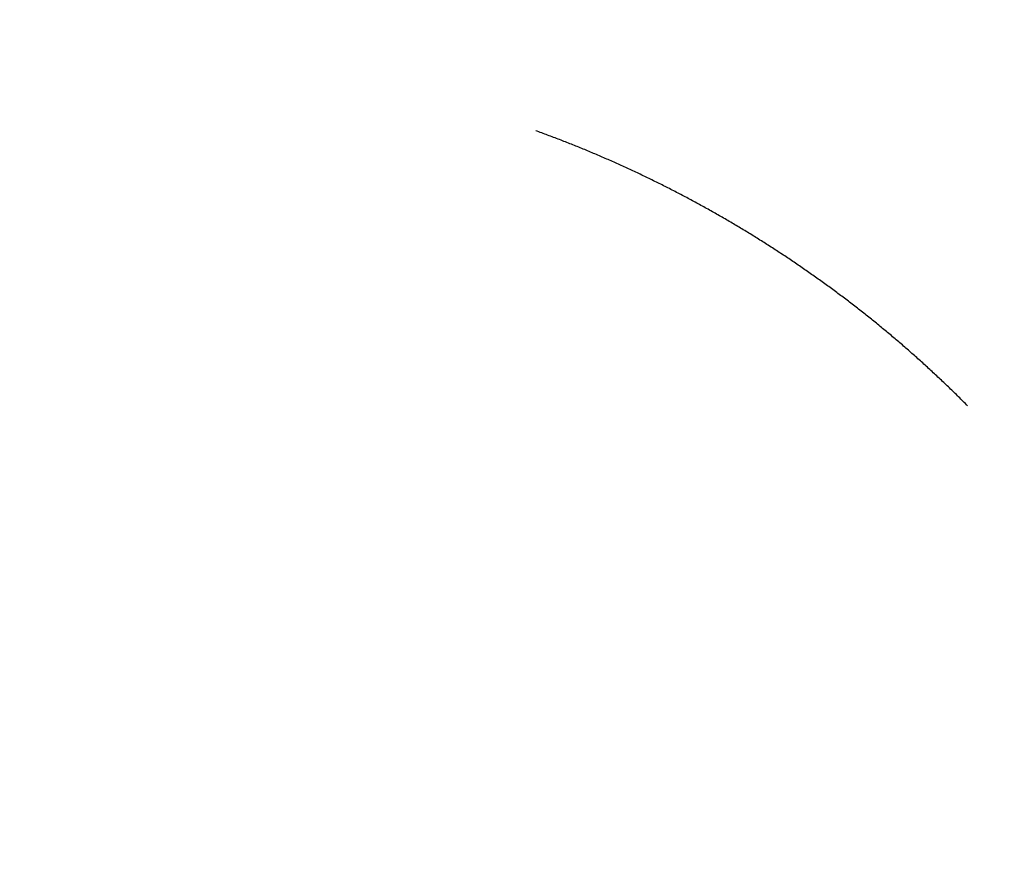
# Model space of a CAD drawing. Header units: millimetres. Extents: x -189 to 189, y -189 to 189.
# Tile 28 of 256: x -79.19 to -77.04, y -123.09 to -121.25. Entities that reach past the tile are written whole.
import ezdxf

# ---------------------------------------------------------------- set-up
doc = ezdxf.new("R2010")
doc.units = ezdxf.units.MM
doc.layers.add('Livello 01', color=7, linetype='Continuous', true_color=0x000000)

msp = doc.modelspace()

# ---------------------------------------------------------------- linework, layer by layer
at = {"layer": 'Livello 01', "color": 7, "true_color": 0xffffff}
for points, knots in [([(-77.0736, -69.1152, 297.5943), (-79.4365, -71.2961, 301.5984), (-81.792, -73.4796, 305.616), (-84.1521, -75.6775, 309.6646), (-88.0962, -79.3672, 316.4587), (-91.9724, -83.019, 323.1655), (-93.5384, -84.4982, 325.8779), (-95.8082, -86.6472, 329.8107), (-98.1004, -88.8232, 333.7803), (-98.8216, -89.5084, 335.0289), (-101.0278, -91.6058, 338.8469), (-103.2708, -93.7417, 342.7222), (-104.7758, -95.1756, 345.3181), (-107.3582, -97.6366, 349.7641), (-109.91, -100.0672, 354.1419), (-110.9805, -101.0865, 355.9755), (-112.2475, -102.2919, 358.1422), (-113.5285, -103.5095, 360.3285), (-113.6577, -103.6322, 360.5489), (-114.0593, -104.0138, 361.234), (-114.4624, -104.3966, 361.9211), (-114.5775, -104.5059, 362.1172), (-116.829, -106.6439, 365.9537), (-119.14, -108.8335, 369.8782), (-121.2398, -110.8178, 373.4326), (-124.3402, -113.7393, 378.6667), (-127.3721, -116.5838, 383.7671), (-128.3754, -117.5236, 385.4531), (-130.1324, -119.167, 388.4025), (-131.8884, -120.805, 391.3452), (-132.6483, -121.513, 392.6178), (-133.4729, -122.2805, 393.9978), (-134.3069, -123.0557, 395.3927), (-134.3672, -123.1117, 395.4935), (-134.4715, -123.2086, 395.6679), (-134.577, -123.3067, 395.8444), (-134.6214, -123.348, 395.9187), (-134.6833, -123.4055, 396.0221), (-134.7434, -123.4613, 396.1227), (-134.7603, -123.477, 396.1509), (-134.8395, -123.5506, 396.2832), (-134.9248, -123.6298, 396.4259), (-134.9887, -123.6892, 396.5327), (-135.1118, -123.8034, 396.7384), (-135.2312, -123.9142, 396.9379), (-135.2916, -123.9704, 397.039), (-135.3558, -124.03, 397.1463), (-135.4201, -124.0896, 397.2537)], [0, 0, 0, 0, 0, 0, 25.567255, 25.567255, 25.567255, 43.121249, 43.121249, 43.121249, 51.13451, 51.13451, 51.13451, 67.407807, 67.407807, 67.407807, 79.265911, 79.265911, 79.265911, 81.453278, 81.453278, 81.453278, 83.681103, 83.681103, 83.681103, 105.790155, 105.790155, 105.790155, 116.84468, 116.84468, 116.84468, 125.242774, 125.242774, 125.242774, 125.904441, 125.904441, 125.904441, 126.379799, 126.379799, 126.379799, 126.566107, 126.566107, 126.566107, 127.232657, 127.232657, 127.232657, 127.899206, 127.899206, 127.899206, 127.899206, 127.899206, 127.899206]), ([(-107.9178, -123.0566, 22), (-101.9529, -116.2782, 47.833), (-96.2675, -109.8132, 72.8215), (-90.7902, -103.5728, 97.2213), (-81.2799, -92.6735, 139.886), (-71.9261, -81.9058, 181.5795), (-68.2851, -77.7115, 197.7076), (-64.6027, -73.4754, 213.849), (-60.8865, -69.2114, 229.96)], [0, 0, 0, 0, 0, 0, 135.437643, 135.437643, 135.437643, 219.908896, 219.908896, 219.908896, 219.908896, 219.908896, 219.908896]), ([(-78.7254, -143.4974, 22), (-74.3958, -135.5739, 47.833), (-70.2652, -128.0202, 72.8215), (-66.2745, -120.7389, 97.2213), (-59.2853, -108.0743, 139.886), (-52.3661, -95.6019, 181.5795), (-49.67, -90.7459, 197.7076), (-46.9489, -85.8367, 213.849), (-44.2131, -80.8863, 229.96)], [0, 0, 0, 0, 0, 0, 135.437643, 135.437643, 135.437643, 219.908896, 219.908896, 219.908896, 219.908896, 219.908896, 219.908896]), ([(-77.6248, -166.4669, 397.2537), (-75.149, -161.1575, 390.078), (-72.8816, -156.2952, 383.4028), (-70.5668, -151.331, 376.5205), (-66.2041, -141.9751, 363.3666), (-62.2748, -133.5487, 351.3972), (-60.5459, -129.8411, 346.1224), (-56.144, -120.4012, 332.7044), (-52.0133, -111.5429, 320.2245), (-49.4133, -105.9671, 312.4448), (-46.7625, -100.2826, 304.642), (-44.0984, -94.5693, 296.9205)], [0, 0, 0, 0, 0, 0, 45.900849, 45.900849, 45.900849, 78.650816, 78.650816, 78.650816, 127.911111, 127.911111, 127.911111, 127.911111, 127.911111, 127.911111])]:
    msp.add_open_spline(points, degree=5, knots=knots, dxfattribs=at)
msp.add_open_spline([(-77.1208, -122.0954, 348.8839), (-77.2778, -121.937, 348.9237), (-77.4552, -121.794, 348.9442), (-77.6489, -121.6707, 348.9442), (-77.8535, -121.5703, 348.9237), (-78.0633, -121.4949, 348.8839)], degree=5, dxfattribs=at)

doc.saveas('drawing.dxf')
